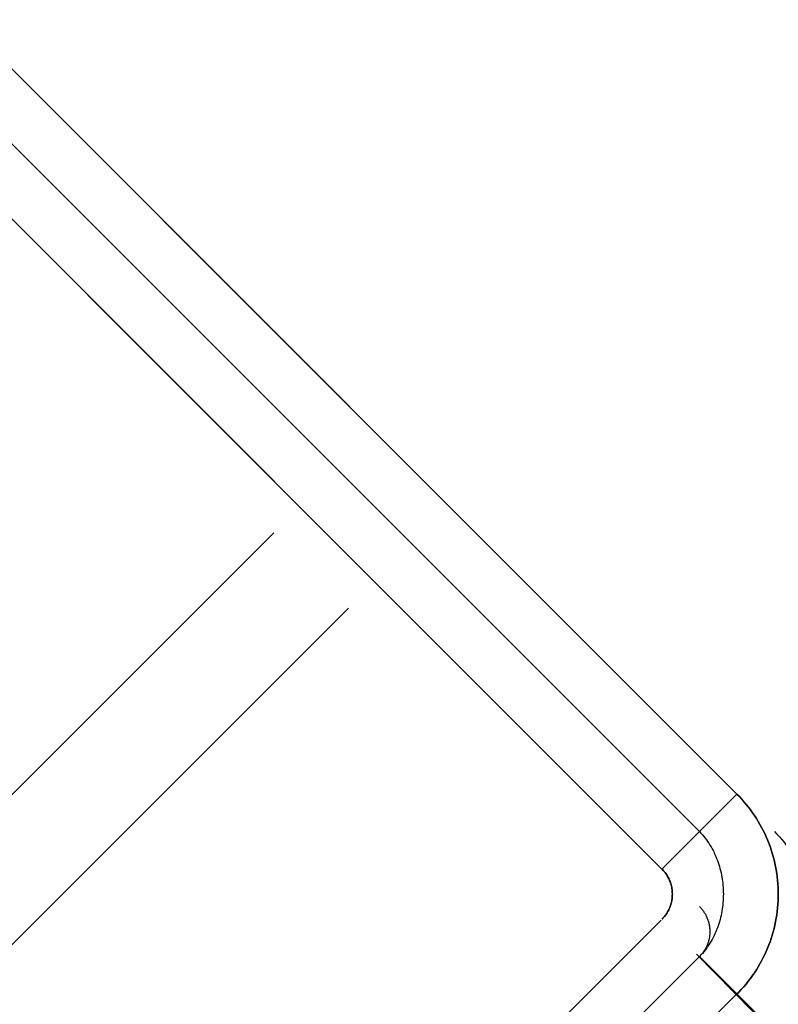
# Model space of a CAD drawing. Header units: millimetres. Extents: x -1030 to 192, y -442 to 180.
# Tile 254 of 256: x 181 to 192, y 144 to 158. Entities that reach past the tile are written whole.
import ezdxf

# ---------------------------------------------------------------- set-up
doc = ezdxf.new("R2010")
doc.units = ezdxf.units.MM
doc.header["$MEASUREMENT"] = 0
doc.layers.add('OVIDIO 120x60x72h', color=7, linetype='Continuous')

msp = doc.modelspace()

# ---------------------------------------------------------------- linework, layer by layer
at = {"layer": 'OVIDIO 120x60x72h'}
for points in [[(158.7368688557, 179.3695852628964), (191.2631254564, 146.8433286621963)], [(191.2631254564, 146.8433286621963), (158.7368688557, 179.3695852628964)], [(158.206541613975, 178.8392580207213), (190.732798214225, 146.3130014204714)], [(190.2024681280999, 145.7826713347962), (157.6762115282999, 178.3089279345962)], [(157.6762115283, 178.3089279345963), (190.2024681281, 145.7826713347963)], [(164.2169492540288, 173.8895105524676), (185.7830507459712, 152.3234090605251)], [(163.1562890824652, 172.8288503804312), (184.7223905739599, 151.2627488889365)], [(148.51868204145, 114.3516162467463), (184.7100369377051, 150.5429711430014)], [(149.5791922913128, 113.2911059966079), (185.7631818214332, 149.4750955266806)], [(190.2024681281, 145.7826713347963), (191.2631254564, 146.8433286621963)], [(191.2631254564, 146.8433286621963), (190.2024681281, 145.7826713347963)], [(173.0555791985, 126.8671144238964), (190.7286515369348, 144.5401867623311)]]:
    msp.add_lwpolyline(points, dxfattribs=at)
at = {"layer": 'OVIDIO 120x60x72h', "extrusion": (0.9998841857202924, 0.0002316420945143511, 0.01521714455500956)}
for points in [[(157.7617117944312, 752.7465635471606), (146.7990150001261, 32.66318693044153)], [(146.7990150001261, 32.66318693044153), (157.7617117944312, 752.7465635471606)]]:
    msp.add_lwpolyline(points, dxfattribs=at)
at = {"layer": 'OVIDIO 120x60x72h', "extrusion": (0.9998841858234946, 0.0002316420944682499, 0.01521713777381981)}
for points in [[(156.701305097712, 752.7627086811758), (145.7386034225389, 32.6793321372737)], [(145.7386034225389, 32.6793321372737), (156.701305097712, 752.7627086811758)]]:
    msp.add_lwpolyline(points, dxfattribs=at)
at = {"layer": 'OVIDIO 120x60x72h', "extrusion": (0.0002316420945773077, 0.9998841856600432, -0.01521714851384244)}
msp.add_lwpolyline([(-179.3526635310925, 757.8612953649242), (-190.3155655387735, 37.76425223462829)], dxfattribs=at)
at = {"layer": 'OVIDIO 120x60x72h', "extrusion": (0.0002316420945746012, 0.9998841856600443, -0.015217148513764)}
msp.add_lwpolyline([(-180.852607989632, 757.878304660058), (-191.8154069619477, 37.7880293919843)], dxfattribs=at)
at = {"layer": 'OVIDIO 120x60x72h', "extrusion": (-0.7039764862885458, 0.70989708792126, -0.02152280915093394)}
msp.add_lwpolyline([(-237.2088866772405, 34.87471060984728), (-237.2002315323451, 37.32198260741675), (-237.1170169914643, 755.0652323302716)], dxfattribs=at)
at = {"layer": 'OVIDIO 120x60x72h', "extrusion": (-0.7039764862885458, 0.7098970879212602, -0.02152280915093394)}
msp.add_lwpolyline([(-237.1170169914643, 755.0652323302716), (-237.2002315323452, 37.32198260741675), (-237.2088866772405, 34.87471060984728)], dxfattribs=at)
at = {"layer": 'OVIDIO 120x60x72h', "extrusion": (0.0002316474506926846, 0.9998846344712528, -0.01518762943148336)}
for points in [[(-191.2208880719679, 37.76194482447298), (-180.2364275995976, 757.8590944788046)], [(-180.2364275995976, 757.8590944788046), (-191.2208880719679, 37.76194482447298)]]:
    msp.add_lwpolyline(points, dxfattribs=at)
at = {"layer": 'OVIDIO 120x60x72h', "extrusion": (-0.01521891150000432, 0.01521891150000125, 0.9997683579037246)}
msp.add_lwpolyline([(191.7824979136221, 146.329229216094), (191.8177760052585, 146.2930567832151), (191.852190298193, 146.2559369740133), (191.8857032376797, 146.2179009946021), (191.9182787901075, 146.1789820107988), (191.9498825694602, 146.1392150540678), (191.9804819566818, 146.0986369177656), (192.0100462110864, 146.0572860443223), (192.0385465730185, 146.0152024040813), (192.0659563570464, 145.9724273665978), (192.0922510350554, 145.929003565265), (192.1174083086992, 145.8849747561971), (192.1414081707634, 145.8403856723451), (192.1642329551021, 145.795281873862), (192.1858673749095, 145.7497095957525), (192.2062985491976, 145.7037155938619), (192.2255160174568, 145.6573469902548), (192.2435117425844, 145.6106511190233), (192.2602801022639, 145.5636753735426), (192.27581786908, 145.5164670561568), (192.2901241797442, 145.469073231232), (192.3032004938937, 145.4215405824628), (192.315050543, 145.3739152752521), (192.3256802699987, 145.3262428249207), (192.3350977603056, 145.2785679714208), (192.34331316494, 145.2309345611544), (192.3503386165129, 145.183385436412), (192.3561881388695, 145.135962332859), (192.3608775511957, 145.0887057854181), (192.3644243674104, 145.0416550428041), (192.3668476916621, 144.9948479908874), (192.3681681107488, 144.9483210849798), (192.3684075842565, 144.90210929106), (192.36757745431, 144.8558422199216), (192.3656595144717, 144.8092730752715), (192.3626321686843, 144.762437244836), (192.3584752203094, 144.7153715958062), (192.3531699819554, 144.6681144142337), (192.3466993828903, 144.6207053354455), (192.3390480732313, 144.5731852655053), (192.3302025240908, 144.5255962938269), (192.3201511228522, 144.4779815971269), (192.3088842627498, 144.4303853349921), (192.2963944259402, 144.3828525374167), (192.2826762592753, 144.3354289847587), (192.2677266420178, 144.2881610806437), (192.2515447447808, 144.2410957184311), (192.2341320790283, 144.1942801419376), (192.2154925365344, 144.1477618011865), (192.1956324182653, 144.1015882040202), (192.174560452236, 144.055806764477), (192.1522877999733, 144.0104646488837), (192.1288280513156, 143.9656086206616), (192.1041972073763, 143.9212848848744), (192.0784136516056, 143.8775389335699), (192.0514981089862, 143.8344153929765), (192.023473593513, 143.7919578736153), (191.9943653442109, 143.7502088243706), (191.9642007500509, 143.7092093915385), (191.9330092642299, 143.6689992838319), (191.9008223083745, 143.629616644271), (191.867673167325, 143.5910979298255), (191.8335968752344, 143.5534777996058), (191.7986300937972, 143.5167890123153), (191.7628109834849, 143.4810623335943)], dxfattribs=at)
at = {"layer": 'OVIDIO 120x60x72h', "extrusion": (-0.01521891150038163, 0.01521891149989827, 0.9997683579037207)}
msp.add_lwpolyline([(190.7219606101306, 145.268446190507), (190.7305308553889, 145.2596650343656), (190.738920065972, 145.2506353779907), (190.7471179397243, 145.2413625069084), (190.7551143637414, 145.2318522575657), (190.762899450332, 145.2221110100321), (190.7704635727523, 145.2121456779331), (190.7777974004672, 145.2019636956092), (190.7848919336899, 145.1915730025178), (190.79173853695, 145.180982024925), (190.7983289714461, 145.1701996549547), (190.8046554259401, 145.1592352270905), (190.8107105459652, 145.1480984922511), (190.8164874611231, 145.1367995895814), (190.8219798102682, 145.1253490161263), (190.827181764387, 145.1137575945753), (190.8320880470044, 145.1020364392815), (190.8366939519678, 145.090196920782), (190.8409953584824, 145.0782506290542), (190.8449887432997, 145.0662093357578), (190.8486711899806, 145.0540849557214), (190.8520403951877, 145.0418895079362), (190.8550946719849, 145.0296350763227), (190.8578329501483, 145.0173337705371), (190.8602547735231, 145.0049976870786), (190.862360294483, 144.9926388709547), (190.8641502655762, 144.9802692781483), (190.8656260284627, 144.9679007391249), (190.8667895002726, 144.9555449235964), (190.8676431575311, 144.9432133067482), (190.8681900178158, 144.9309171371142), (190.8684336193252, 144.9186674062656), (190.8683779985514, 144.9064748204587), (190.8680240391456, 144.8942615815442), (190.8673678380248, 144.8820010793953), (190.866405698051, 144.8697042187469), (190.8651344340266, 144.8573821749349), (190.8635513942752, 144.845046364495), (190.8616544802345, 144.832708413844), (190.8594421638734, 144.8203801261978), (190.856913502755, 144.8080734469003), (190.8540681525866, 144.7958004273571), (190.8509063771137, 144.7835731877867), (190.847429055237, 144.7714038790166), (190.8436376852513, 144.7593046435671), (190.8395343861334, 144.7472875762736), (190.8351218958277, 144.7353646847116), (190.8304035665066, 144.7235478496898), (190.8253833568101, 144.711848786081), (190.8200658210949, 144.7002790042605), (190.8144560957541, 144.6888497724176), (190.80855988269, 144.677572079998), (190.802383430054, 144.6664566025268), (190.7959335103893, 144.6555136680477), (190.7892173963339, 144.6447532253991), (190.7822428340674, 144.6341848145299), (190.7750180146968, 144.6238175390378), (190.7675515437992, 144.6136600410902), (190.7598524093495, 144.6037204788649), (190.7519299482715, 144.5940065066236), (190.7437938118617, 144.5845252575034), (190.735453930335, 144.5752833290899), (190.7269204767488, 144.566286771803), (190.7182038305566, 144.5575410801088), (190.7093145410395, 144.549051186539)], dxfattribs=at)
at = {"layer": 'OVIDIO 120x60x72h', "extrusion": (0.0004026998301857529, 0.0004026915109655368, 0.9999998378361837)}
for points in [[(172.5108184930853, 127.3831810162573), (190.1886547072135, 145.0606491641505)], [(190.1886547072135, 145.0606491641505), (172.5108184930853, 127.3831810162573)]]:
    msp.add_lwpolyline(points, dxfattribs=at)
at = {"layer": 'OVIDIO 120x60x72h', "extrusion": (-0.01397395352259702, 0.01421730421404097, 0.9998012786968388)}
for points in [[(190.6812116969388, 144.5927830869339), (191.7327970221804, 143.5230974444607)], [(191.7327970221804, 143.5230974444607), (190.6812116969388, 144.5927830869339)]]:
    msp.add_lwpolyline(points, dxfattribs=at)
at = {"layer": 'OVIDIO 120x60x72h', "extrusion": (-0.01521962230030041, 0.01521962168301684, 0.9997683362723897)}
msp.add_lwpolyline([(191.7829099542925, 143.5007182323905), (190.7220656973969, 144.5613166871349)], dxfattribs=at)
at = {"layer": 'OVIDIO 120x60x72h', "extrusion": (8.002650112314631e-07, 8.002674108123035e-07, 0.9999999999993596)}
for points in [[(191.2542270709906, 144.0054007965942), (173.5857579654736, 126.3368787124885)], [(173.5857579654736, 126.3368787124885), (191.2542270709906, 144.0054007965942)]]:
    msp.add_lwpolyline(points, dxfattribs=at)
at = {"layer": 'OVIDIO 120x60x72h'}
for points in [[(191.2631254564, 146.8433286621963, 35.57830267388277), (191.2974139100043, 146.8081784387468, 35.57830313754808), (191.330820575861, 146.772191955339, 35.57830354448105), (191.3633292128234, 146.735393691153, 35.57830389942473), (191.3949235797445, 146.697808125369, 35.5783042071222), (191.4255874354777, 146.6594597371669, 35.57830447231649), (191.4553045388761, 146.6203730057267, 35.57830469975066), (191.4840586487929, 146.5805724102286, 35.57830489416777), (191.5118335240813, 146.5400824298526, 35.57830506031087), (191.5386129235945, 146.4989275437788, 35.578305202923), (191.5643806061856, 146.4571322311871, 35.57830532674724), (191.589120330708, 146.4147209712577, 35.57830543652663), (191.6128158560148, 146.3717182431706, 35.57830553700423), (191.6354509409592, 146.3281485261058, 35.57830563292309), (191.6570093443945, 146.2840362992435, 35.57830572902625), (191.6774748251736, 146.2394060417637, 35.57830583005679), (191.69683114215, 146.1942822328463, 35.57830594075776), (191.7150636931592, 146.1486902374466, 35.57830606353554), (191.7321644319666, 146.1026589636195, 35.57830619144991), (191.7481269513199, 146.056218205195, 35.57830631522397), (191.7629448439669, 146.0093977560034, 35.57830642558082), (191.7766117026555, 145.9622274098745, 35.57830651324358), (191.7891211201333, 145.9147369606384, 35.57830656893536), (191.8004666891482, 145.8669562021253, 35.57830658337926), (191.8106420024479, 145.8189149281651, 35.5783065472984), (191.8196406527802, 145.7706429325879, 35.57830645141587), (191.827456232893, 145.7221700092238, 35.5783062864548), (191.8340823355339, 145.6735259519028, 35.57830604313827), (191.8395125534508, 145.6247405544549, 35.57830571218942), (191.8437404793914, 145.5758436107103, 35.57830528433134), (191.8467597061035, 145.526864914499, 35.57830475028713), (191.8485638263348, 145.477834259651, 35.5783041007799), (191.8491464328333, 145.4287814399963, 35.57830332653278), (191.8485035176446, 145.3797357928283, 35.57830242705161), (191.8466406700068, 145.3307248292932, 35.57830143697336), (191.8435658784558, 145.2817756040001, 35.57830039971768), (191.8392871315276, 145.2329151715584, 35.57829935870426), (191.8338124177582, 145.1841705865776, 35.57829835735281), (191.8271497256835, 145.1355689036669, 35.57829743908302), (191.8193070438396, 145.0871371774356, 35.57829664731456), (191.8102923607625, 145.0389024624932, 35.57829602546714), (191.8001136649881, 144.9908918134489, 35.57829561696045), (191.7887789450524, 144.9431322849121, 35.57829546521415), (191.7762961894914, 144.8956509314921, 35.57829561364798), (191.7626733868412, 144.8484748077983, 35.57829610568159), (191.7479185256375, 144.8016309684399, 35.57829698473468), (191.7320395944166, 144.7551464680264, 35.57829829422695), (191.7150445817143, 144.7090483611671, 35.57830007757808), (191.6969414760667, 144.6633637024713, 35.57830237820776), (191.6777361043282, 144.618118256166, 35.57830519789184), (191.6574256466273, 144.5733326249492, 35.57830837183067), (191.6360051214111, 144.5290261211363, 35.5783116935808), (191.6134695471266, 144.4852180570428, 35.57831495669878), (191.5898139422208, 144.4419277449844, 35.57831795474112), (191.5650333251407, 144.3991744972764, 35.57832048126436), (191.5391227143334, 144.3569776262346, 35.57832232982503), (191.5120771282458, 144.3153564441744, 35.57832329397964), (191.4838915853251, 144.2743302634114, 35.57832316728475), (191.4545611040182, 144.2339183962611, 35.57832174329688), (191.4240807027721, 144.1941401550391, 35.57831881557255), (191.3924454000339, 144.1550148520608, 35.5783141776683), (191.3596502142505, 144.1165617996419, 35.57830762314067), (191.3256901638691, 144.0788003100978, 35.57829894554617), (191.2905602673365, 144.0417496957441, 35.57828793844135), (191.2542555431, 144.0054292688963, 35.57827439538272)], [(191.2542555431, 144.0054292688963, 35.57827439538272), (191.2905602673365, 144.0417496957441, 35.57828793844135), (191.3256901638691, 144.0788003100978, 35.57829894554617), (191.3596502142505, 144.1165617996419, 35.57830762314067), (191.3924454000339, 144.1550148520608, 35.5783141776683), (191.4240807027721, 144.1941401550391, 35.57831881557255), (191.4545611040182, 144.2339183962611, 35.57832174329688), (191.4838915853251, 144.2743302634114, 35.57832316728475), (191.5120771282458, 144.3153564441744, 35.57832329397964), (191.5391227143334, 144.3569776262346, 35.57832232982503), (191.5650333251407, 144.3991744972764, 35.57832048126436), (191.5898139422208, 144.4419277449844, 35.57831795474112), (191.6134695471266, 144.4852180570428, 35.57831495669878), (191.6360051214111, 144.5290261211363, 35.5783116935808), (191.6574256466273, 144.5733326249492, 35.57830837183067), (191.6777361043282, 144.618118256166, 35.57830519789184), (191.6969414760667, 144.6633637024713, 35.57830237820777), (191.7150445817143, 144.7090483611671, 35.57830007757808), (191.7320395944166, 144.7551464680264, 35.57829829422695), (191.7479185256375, 144.8016309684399, 35.57829698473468), (191.7626733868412, 144.8484748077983, 35.57829610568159), (191.7762961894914, 144.8956509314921, 35.57829561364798), (191.7887789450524, 144.9431322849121, 35.57829546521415), (191.8001136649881, 144.9908918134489, 35.57829561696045), (191.8102923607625, 145.0389024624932, 35.57829602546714), (191.8193070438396, 145.0871371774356, 35.57829664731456), (191.8271497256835, 145.1355689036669, 35.57829743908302), (191.8338124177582, 145.1841705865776, 35.57829835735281), (191.8392871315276, 145.2329151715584, 35.57829935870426), (191.8435658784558, 145.2817756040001, 35.57830039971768), (191.8466406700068, 145.3307248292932, 35.57830143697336), (191.8485035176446, 145.3797357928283, 35.57830242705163), (191.8491464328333, 145.4287814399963, 35.57830332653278), (191.8485638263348, 145.477834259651, 35.5783041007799), (191.8467597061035, 145.526864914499, 35.57830475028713), (191.8437404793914, 145.5758436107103, 35.57830528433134), (191.8395125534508, 145.6247405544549, 35.57830571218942), (191.8340823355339, 145.6735259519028, 35.57830604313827), (191.827456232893, 145.7221700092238, 35.5783062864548), (191.8196406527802, 145.7706429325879, 35.57830645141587), (191.8106420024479, 145.8189149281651, 35.5783065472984), (191.8004666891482, 145.8669562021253, 35.57830658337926), (191.7891211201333, 145.9147369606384, 35.57830656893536), (191.7766117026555, 145.9622274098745, 35.57830651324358), (191.7629448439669, 146.0093977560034, 35.57830642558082), (191.7481269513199, 146.056218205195, 35.57830631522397), (191.7321644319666, 146.1026589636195, 35.57830619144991), (191.7150636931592, 146.1486902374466, 35.57830606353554), (191.69683114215, 146.1942822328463, 35.57830594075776), (191.6774748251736, 146.2394060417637, 35.57830583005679), (191.6570093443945, 146.2840362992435, 35.57830572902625), (191.6354509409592, 146.3281485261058, 35.57830563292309), (191.6128158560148, 146.3717182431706, 35.57830553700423), (191.589120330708, 146.4147209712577, 35.57830543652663), (191.5643806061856, 146.4571322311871, 35.57830532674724), (191.5386129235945, 146.4989275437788, 35.578305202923), (191.5118335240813, 146.5400824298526, 35.57830506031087), (191.4840586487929, 146.5805724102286, 35.57830489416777), (191.4553045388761, 146.6203730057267, 35.57830469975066), (191.4255874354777, 146.6594597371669, 35.57830447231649), (191.3949235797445, 146.697808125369, 35.5783042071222), (191.3633292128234, 146.735393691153, 35.57830389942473), (191.330820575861, 146.772191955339, 35.57830354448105), (191.2974139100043, 146.8081784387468, 35.57830313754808), (191.2631254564, 146.8433286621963, 35.57830267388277)], [(190.7327944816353, 146.3129977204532, 35.57830267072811), (190.7536076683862, 146.2909690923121, 35.57791257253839), (190.7737604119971, 146.268406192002, 35.57752359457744), (190.7932527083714, 146.2453262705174, 35.57713589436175), (190.8120845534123, 146.2217465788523, 35.57674962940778), (190.8302559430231, 146.1976843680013, 35.57636495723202), (190.8477668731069, 146.1731568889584, 35.57598203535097), (190.8646173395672, 146.148181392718, 35.57560102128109), (190.8808073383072, 146.1227751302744, 35.57522207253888), (190.8963368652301, 146.0969553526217, 35.57484534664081), (190.9112059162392, 146.0707393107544, 35.57447100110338), (190.9254144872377, 146.0441442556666, 35.57409919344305), (190.9389625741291, 146.0171874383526, 35.57373008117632), (190.9518501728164, 145.9898861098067, 35.57336382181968), (190.964077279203, 145.962257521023, 35.5730005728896), (190.9756438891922, 145.9343189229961, 35.57264049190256), (190.9865499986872, 145.9060875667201, 35.57228373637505), (190.9967956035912, 145.8775807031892, 35.57193046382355), (191.0063806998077, 145.8488155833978, 35.57158083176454), (191.0153052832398, 145.81980945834, 35.57123499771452), (191.0235693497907, 145.7905795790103, 35.57089311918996), (191.0311728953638, 145.7611431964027, 35.57055535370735), (191.0381159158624, 145.7315175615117, 35.57022185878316), (191.0443984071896, 145.7017199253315, 35.56989279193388), (191.0500203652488, 145.6717675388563, 35.569568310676), (191.0549817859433, 145.6416776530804, 35.56924857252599), (191.0592826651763, 145.6114675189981, 35.56893373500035), (191.062922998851, 145.5811543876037, 35.56862395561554), (191.0659027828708, 145.5507555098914, 35.56831939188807), (191.0682220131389, 145.5202881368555, 35.56802020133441), (191.0698806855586, 145.4897695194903, 35.56772654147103), (191.0708787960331, 145.45921690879, 35.56743856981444), (191.0712163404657, 145.428647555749, 35.5671564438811), (191.0708933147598, 145.3980787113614, 35.5668803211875), (191.0699097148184, 145.3675276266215, 35.56661035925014), (191.0682655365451, 145.3370115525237, 35.56634671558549), (191.0659607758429, 145.3065477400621, 35.56608954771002), (191.0629954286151, 145.2761534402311, 35.56583901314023), (191.0593694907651, 145.2458459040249, 35.5655952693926), (191.0550829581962, 145.2156423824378, 35.5653584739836), (191.0501358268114, 145.1855601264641, 35.56512878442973), (191.0445280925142, 145.155616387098, 35.56490635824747), (191.0382597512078, 145.1258284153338, 35.5646913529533), (191.0313307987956, 145.0962134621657, 35.56448392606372), (191.0237412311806, 145.0667887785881, 35.56428423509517), (191.0154910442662, 145.0375716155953, 35.56409243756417), (191.0065802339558, 145.0085792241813, 35.5639086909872), (190.9970087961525, 144.9798288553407, 35.56373315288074), (190.9867767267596, 144.9513377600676, 35.56356598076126), (190.9758840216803, 144.9231231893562, 35.56340733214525), (190.9643306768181, 144.8952023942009, 35.5632573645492), (190.952116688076, 144.8675926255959, 35.56311623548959), (190.9392420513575, 144.8403111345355, 35.56298410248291), (190.9257067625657, 144.813375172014, 35.56286112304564), (190.911510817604, 144.7868019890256, 35.56274745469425), (190.8966542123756, 144.7606088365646, 35.56264325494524), (190.8811369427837, 144.7348129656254, 35.56254868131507), (190.8649590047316, 144.709431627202, 35.56246389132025), (190.8481203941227, 144.6844820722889, 35.56238904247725), (190.8306211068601, 144.6599815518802, 35.56232429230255), (190.8124611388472, 144.6359473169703, 35.56226979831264), (190.7936404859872, 144.6123966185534, 35.562225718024), (190.7741591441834, 144.5893467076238, 35.56219220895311), (190.754017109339, 144.5668148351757, 35.56216942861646), (190.7332143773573, 144.5448182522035, 35.56215753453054), (190.7277079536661, 144.5391994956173, 35.56215624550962)], [(190.2029854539, 145.0750067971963, 35.54837154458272), (190.214347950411, 145.0867521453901, 35.54837077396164), (190.2253142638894, 145.098868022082, 35.54836821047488), (190.2358755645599, 145.1113393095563, 35.54836776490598), (190.2460230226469, 145.1241508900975, 35.5483733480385), (190.2557478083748, 145.1372876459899, 35.54838887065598), (190.2650410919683, 145.1507344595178, 35.54841824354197), (190.2738940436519, 145.1644762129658, 35.54846537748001), (190.28229783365, 145.1784977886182, 35.54853418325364), (190.2902436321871, 145.1927840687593, 35.5486285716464), (190.2977226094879, 145.2073199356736, 35.54875245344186), (190.3047259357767, 145.2220902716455, 35.54890973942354), (190.3112447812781, 145.2370799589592, 35.549104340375), (190.3172703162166, 145.2522738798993, 35.54934016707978), (190.3227937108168, 145.2676569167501, 35.54962113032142), (190.327806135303, 145.2832139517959, 35.54995114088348), (190.3322987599, 145.2989298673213, 35.55033410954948), (190.336264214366, 145.3147891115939, 35.55077280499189), (190.3397009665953, 145.330774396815, 35.55126542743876), (190.3426089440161, 145.3468680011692, 35.55180903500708), (190.3449880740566, 145.3630522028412, 35.55240068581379), (190.3468382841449, 145.3793092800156, 35.55303743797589), (190.3481595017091, 145.395621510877, 35.55371634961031), (190.3489516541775, 145.4119711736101, 35.55443447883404), (190.3492146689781, 145.4283405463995, 35.55518888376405), (190.3489484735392, 145.4447119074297, 35.55597662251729), (190.3481529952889, 145.4610675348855, 35.55679475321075), (190.3468281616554, 145.4773897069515, 35.55764033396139), (190.3449739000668, 145.4936607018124, 35.55851042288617), (190.3425901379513, 145.5098627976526, 35.55940207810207), (190.3396768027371, 145.5259782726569, 35.56031235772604), (190.3362338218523, 145.54198940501, 35.56123831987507), (190.332261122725, 145.5578784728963, 35.56217702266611), (190.3277600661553, 145.5736281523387, 35.56312595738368), (190.3227377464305, 145.5892227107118, 35.56408434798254), (190.3172026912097, 145.6046468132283, 35.56505185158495), (190.311163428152, 145.619885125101, 35.56602812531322), (190.3046284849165, 145.6349223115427, 35.56701282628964), (190.2976063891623, 145.6497430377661, 35.56800561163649), (190.2901056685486, 145.6643319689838, 35.56900613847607), (190.2821348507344, 145.6786737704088, 35.57001406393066), (190.2737024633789, 145.6927531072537, 35.57102904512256), (190.2648170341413, 145.7065546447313, 35.57205073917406), (190.2554870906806, 145.7200630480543, 35.57307880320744), (190.2457211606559, 145.7332629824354, 35.57411289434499), (190.2355277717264, 145.7461391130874, 35.57515266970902), (190.2249154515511, 145.7586761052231, 35.5761977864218), (190.2138927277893, 145.7708586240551, 35.57724790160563), (190.2024681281, 145.7826713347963, 35.57830267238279)], [(190.2024681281, 145.7826713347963, 35.57830267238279), (190.2138927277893, 145.7708586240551, 35.57724790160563), (190.2249154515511, 145.7586761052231, 35.5761977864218), (190.2355277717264, 145.7461391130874, 35.57515266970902), (190.2457211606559, 145.7332629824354, 35.57411289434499), (190.2554870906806, 145.7200630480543, 35.57307880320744), (190.2648170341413, 145.7065546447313, 35.57205073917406), (190.2737024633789, 145.6927531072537, 35.57102904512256), (190.2821348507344, 145.6786737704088, 35.57001406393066), (190.2901056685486, 145.6643319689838, 35.56900613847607), (190.2976063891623, 145.6497430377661, 35.56800561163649), (190.3046284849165, 145.6349223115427, 35.56701282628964), (190.311163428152, 145.619885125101, 35.56602812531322), (190.3172026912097, 145.6046468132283, 35.56505185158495), (190.3227377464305, 145.5892227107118, 35.56408434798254), (190.3277600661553, 145.5736281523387, 35.56312595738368), (190.332261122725, 145.5578784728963, 35.56217702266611), (190.3362338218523, 145.54198940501, 35.56123831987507), (190.3396768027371, 145.5259782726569, 35.56031235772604), (190.3425901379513, 145.5098627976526, 35.55940207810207), (190.3449739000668, 145.4936607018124, 35.55851042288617), (190.3468281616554, 145.4773897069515, 35.55764033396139), (190.348152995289, 145.4610675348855, 35.55679475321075), (190.3489484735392, 145.4447119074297, 35.55597662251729), (190.3492146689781, 145.4283405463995, 35.55518888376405), (190.3489516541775, 145.4119711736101, 35.55443447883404), (190.3481595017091, 145.395621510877, 35.55371634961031), (190.3468382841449, 145.3793092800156, 35.55303743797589), (190.3449880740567, 145.3630522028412, 35.55240068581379), (190.3426089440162, 145.3468680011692, 35.55180903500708), (190.3397009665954, 145.330774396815, 35.55126542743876), (190.3362642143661, 145.3147891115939, 35.55077280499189), (190.3322987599, 145.2989298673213, 35.55033410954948), (190.327806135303, 145.2832139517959, 35.54995114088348), (190.3227937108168, 145.2676569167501, 35.54962113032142), (190.3172703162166, 145.2522738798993, 35.54934016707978), (190.3112447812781, 145.2370799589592, 35.549104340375), (190.3047259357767, 145.2220902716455, 35.54890973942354), (190.2977226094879, 145.2073199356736, 35.54875245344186), (190.2902436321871, 145.1927840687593, 35.5486285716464), (190.28229783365, 145.1784977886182, 35.54853418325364), (190.2738940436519, 145.1644762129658, 35.54846537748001), (190.2650410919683, 145.1507344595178, 35.54841824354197), (190.2557478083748, 145.1372876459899, 35.54838887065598), (190.2460230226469, 145.1241508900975, 35.5483733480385), (190.2358755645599, 145.1113393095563, 35.54836776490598), (190.2253142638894, 145.098868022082, 35.54836821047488), (190.214347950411, 145.0867521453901, 35.54837077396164), (190.2029854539, 145.0750067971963, 35.54837154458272)]]:
    msp.add_polyline3d(points, dxfattribs=at)

doc.saveas('drawing.dxf')
